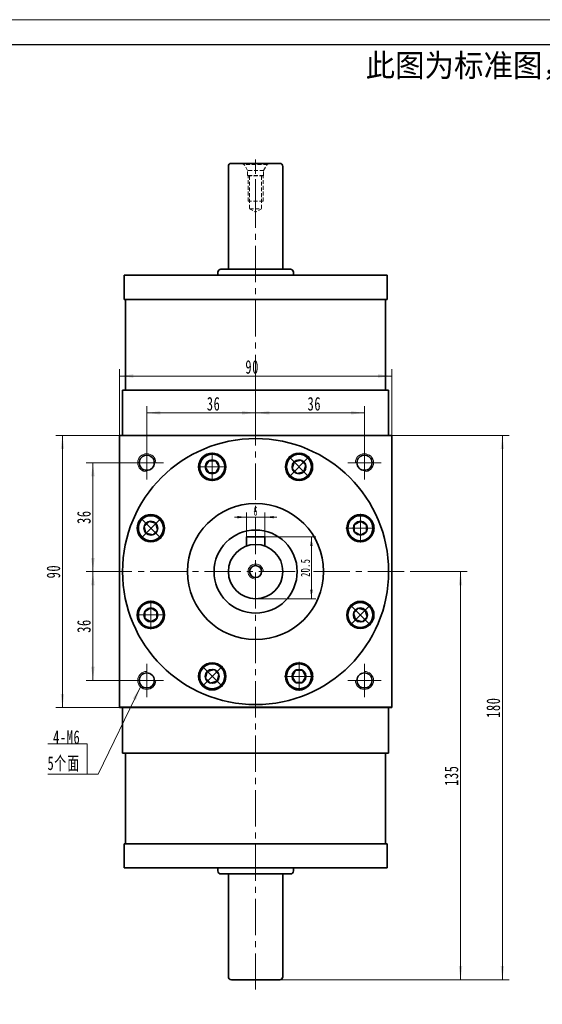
# Model space of a CAD drawing. Header units: millimetres. Extents: x -31 to 674, y 19 to 514.
# Tile 5 of 6: x 328 to 501, y 189 to 514. Entities that reach past the tile are written whole.
import ezdxf

# ---------------------------------------------------------------- set-up
doc = ezdxf.new("R2010")
doc.units = ezdxf.units.MM
doc.set_wipeout_variables(frame=1)
doc.linetypes.add('HIDDEN', pattern=[1.905, 1.27, -0.635])
doc.linetypes.add('点画线', pattern=[18, 12, -2, 2, -2])
doc.layers.get('0').update_dxf_attribs({"lineweight": 35})
doc.layers.add('6文字层', color=3, linetype='Continuous')
for name, color, linetype, lineweight in [('中心线层', 1, '点画线', 18), ('图框_外框线', 7, 'Continuous', 18), ('尺寸线层', 3, 'Continuous', 18), ('粗实线', 7, 'Continuous', 50), ('粗实线层', 7, 'Continuous', 35)]:
    doc.layers.add(name, color=color, linetype=linetype, lineweight=lineweight)
doc.styles.add('标准', font='txt', dxfattribs={"width": 0.667})
doc.dimstyles.new('a4-1-1', dxfattribs={"dimtxt": 3, "dimasz": 3, "dimexe": 1.5, "dimexo": 0, "dimgap": 0.5, "dimtad": 1, "dimdec": 3, "dimdsep": 46, "dimtxsty": '标准', "dimblk": '_CAXARROW', "dimcen": 0, "dimdle": 4, "dimazin": 2, "dimtfac": 0.707107, "dimtdec": 3, "dimtix": 1, "dimtmove": 2, "dimatfit": 3, "dimfxl": 0, "dimfrac": 2, "dimtolj": 1, "dimtzin": 0, "dimarcsym": 0})

# ---------------------------------------------------------------- blocks, each defined once
blk = doc.blocks.new('*X9')
at = {"layer": '尺寸线层', "linetype": 'Continuous'}
for points in [[(370.33, 384.4), (374.83, 383.84), (374.83, 384.96)], [(406.33, 384.4), (401.83, 383.84), (401.83, 384.96)]]:
    blk.add_hatch(color=0, dxfattribs=at).paths.add_polyline_path(points, flags=0)
at = {"layer": '尺寸线层', "color": 0, "linetype": 'Continuous'}
for p, q in [((406.33, 391.9), (406.33, 382.15)), ((370.33, 373.4), (370.33, 386.65)), ((406.33, 384.4), (370.33, 384.4))]:
    blk.add_line(p, q, dxfattribs=at)
at = {"layer": '尺寸线层', "color": 0, "insert": (392.44, 387.37), "char_height": 4.5, "width": 9, "attachment_point": 5, "line_spacing_factor": 1.15057, "style": '标准'}
blk.add_mtext('\\T1.1;36', dxfattribs=at)
blk = doc.blocks.new('_CAXARROW')
blk.add_hatch(color=0).paths.add_polyline_path([(0, 0), (-1, 0.125), (-1, -0.125)], flags=0)
blk = doc.blocks.new('*X10')
at = {"layer": '尺寸线层', "linetype": 'Continuous'}
for points in [[(406.33, 384.4), (410.83, 384.96), (410.83, 383.84)], [(442.33, 384.4), (437.83, 384.96), (437.83, 383.84)]]:
    blk.add_hatch(color=0, dxfattribs=at).paths.add_polyline_path(points, flags=0)
at = {"layer": '尺寸线层', "color": 0, "linetype": 'Continuous'}
for p, q in [((406.33, 391.9), (406.33, 382.15)), ((406.33, 384.4), (442.33, 384.4)), ((442.33, 373.4), (442.33, 386.65))]:
    blk.add_line(p, q, dxfattribs=at)
at = {"layer": '尺寸线层', "color": 0, "insert": (425.75, 387.37), "char_height": 4.5, "width": 9, "attachment_point": 5, "line_spacing_factor": 1.15057, "style": '标准'}
blk.add_mtext('\\T1.1;36', dxfattribs=at)
blk = doc.blocks.new('*X11')
at = {"layer": '尺寸线层', "linetype": 'Continuous'}
for points in [[(352.52, 367.9), (353.09, 363.4), (351.96, 363.4)], [(352.52, 331.9), (353.09, 336.4), (351.96, 336.4)]]:
    blk.add_hatch(color=0, dxfattribs=at).paths.add_polyline_path(points, flags=0)
at = {"layer": '尺寸线层', "color": 0, "linetype": 'Continuous'}
for p, q in [((364.83, 367.9), (350.27, 367.9)), ((352.52, 367.9), (352.52, 331.9)), ((353.44, 331.9), (350.27, 331.9))]:
    blk.add_line(p, q, dxfattribs=at)
at = {"layer": '尺寸线层', "color": 0, "insert": (349.55, 349.9), "char_height": 4.5, "width": 9, "attachment_point": 5, "rotation": 90, "line_spacing_factor": 1.15057, "style": '标准'}
blk.add_mtext('\\T1.1;36', dxfattribs=at)
blk = doc.blocks.new('*X12')
at = {"layer": '尺寸线层', "linetype": 'Continuous'}
for points in [[(352.52, 331.9), (353.09, 327.4), (351.96, 327.4)], [(352.52, 295.9), (353.09, 300.4), (351.96, 300.4)]]:
    blk.add_hatch(color=0, dxfattribs=at).paths.add_polyline_path(points, flags=0)
at = {"layer": '尺寸线层', "color": 0, "linetype": 'Continuous'}
for p, q in [((353.44, 331.9), (350.27, 331.9)), ((352.52, 331.9), (352.52, 295.9)), ((364.83, 295.9), (350.27, 295.9))]:
    blk.add_line(p, q, dxfattribs=at)
at = {"layer": '尺寸线层', "color": 0, "insert": (349.55, 313.9), "char_height": 4.5, "width": 9, "attachment_point": 5, "rotation": 90, "line_spacing_factor": 1.15057, "style": '标准'}
blk.add_mtext('\\T1.1;36', dxfattribs=at)
blk = doc.blocks.new('*X13')
at = {"layer": '尺寸线层', "linetype": 'Continuous'}
for points in [[(487.94, 376.9), (488.5, 372.4), (487.38, 372.4)], [(487.94, 196.9), (488.5, 201.4), (487.38, 201.4)]]:
    blk.add_hatch(color=0, dxfattribs=at).paths.add_polyline_path(points, flags=0)
at = {"layer": '尺寸线层', "color": 0, "linetype": 'Continuous'}
for p, q in [((451.33, 376.9), (490.19, 376.9)), ((487.94, 376.9), (487.94, 196.9)), ((414.33, 196.9), (490.19, 196.9))]:
    blk.add_line(p, q, dxfattribs=at)
at = {"layer": '尺寸线层', "color": 0, "insert": (484.95, 286.9), "char_height": 4.5, "width": 11.9606, "attachment_point": 5, "rotation": 90, "line_spacing_factor": 1.15057, "style": '标准'}
blk.add_mtext('\\T1.1;180', dxfattribs=at)
blk = doc.blocks.new('*X14')
at = {"layer": '尺寸线层', "linetype": 'Continuous'}
for points in [[(474.1, 331.9), (474.66, 327.4), (473.53, 327.4)], [(474.1, 196.9), (474.66, 201.4), (473.53, 201.4)]]:
    blk.add_hatch(color=0, dxfattribs=at).paths.add_polyline_path(points, flags=0)
at = {"layer": '尺寸线层', "color": 0, "linetype": 'Continuous'}
for p, q in [((457.98, 331.9), (476.35, 331.9)), ((474.1, 331.9), (474.1, 196.9)), ((414.33, 196.9), (476.35, 196.9))]:
    blk.add_line(p, q, dxfattribs=at)
at = {"layer": '尺寸线层', "color": 0, "insert": (471.11, 264.4), "char_height": 4.5, "width": 11.6685, "attachment_point": 5, "rotation": 90, "line_spacing_factor": 1.15057, "style": '标准'}
blk.add_mtext('\\T1.1;135', dxfattribs=at)
blk = doc.blocks.new('*X15')
at = {"layer": '尺寸线层', "linetype": 'Continuous'}
for points in [[(424.79, 343.4), (425.16, 340.4), (424.41, 340.4)], [(424.79, 322.9), (425.16, 325.9), (424.41, 325.9)]]:
    blk.add_hatch(color=0, dxfattribs=at).paths.add_polyline_path(points, flags=0)
at = {"layer": '尺寸线层', "color": 0, "linetype": 'Continuous'}
for p, q in [((409.33, 343.4), (426.29, 343.4)), ((424.79, 343.4), (424.79, 322.9)), ((406.33, 322.9), (426.29, 322.9))]:
    blk.add_line(p, q, dxfattribs=at)
at = {"layer": '尺寸线层', "color": 0, "insert": (422.8, 333.15), "char_height": 3, "width": 10.9547, "attachment_point": 5, "rotation": 90, "line_spacing_factor": 1.15057, "style": '标准'}
blk.add_mtext('\\T1.1;20.5', dxfattribs=at)
blk = doc.blocks.new('*X16')
at = {"layer": '尺寸线层', "linetype": 'Continuous'}
blk.add_hatch(color=0, dxfattribs=at).paths.add_polyline_path([(17.62, 28.86), (16.17, 24.56), (15.15, 25.05)], flags=0)
at = {"layer": '尺寸线层', "color": 0, "linetype": 'Continuous'}
blk.add_line((17.62, 28.86), (3.67, 0), dxfattribs=at)
at = {"layer": '尺寸线层', "color": 0}
for p, q in [((0, 10.09), (-12.97, 10.09)), ((0, 0), (0, 10.09)), ((0, 0), (-12.97, 0)), ((3.67, 0), (0, 0))]:
    blk.add_line(p, q, dxfattribs=at)
at = {"layer": '尺寸线层', "color": 0, "insert": (-2.25, 0.9), "char_height": 4.5, "width": 19.9754, "attachment_point": 9, "line_spacing_factor": 1.15057, "style": '标准'}
blk.add_mtext('\\T1.1;4-M6\\P5个面', dxfattribs=at)
blk = doc.blocks.new('*X30')
at = {"layer": '尺寸线层', "linetype": 'Continuous'}
for points in [[(403.33, 349.9), (400.33, 349.52), (400.33, 350.27)], [(409.33, 349.9), (412.33, 349.52), (412.33, 350.27)]]:
    blk.add_hatch(color=0, dxfattribs=at).paths.add_polyline_path(points, flags=0)
at = {"layer": '尺寸线层', "color": 0, "linetype": 'Continuous'}
for p, q in [((413.33, 349.9), (399.33, 349.9)), ((403.33, 343.4), (403.33, 351.4)), ((409.33, 343.4), (409.33, 351.4))]:
    blk.add_line(p, q, dxfattribs=at)
at = {"layer": '尺寸线层', "color": 0, "insert": (406.33, 351.88), "char_height": 3, "width": 6, "attachment_point": 5, "line_spacing_factor": 1.15057, "style": '标准'}
blk.add_mtext('\\T1.1;6', dxfattribs=at)
blk = doc.blocks.new('*X50')
at = {"layer": '中心线层', "linetype": '点画线', "lineweight": 18}
for p, q in [((0, -4.76), (0, 4.76)), ((-4.76, 0), (4.76, 0))]:
    blk.add_line(p, q, dxfattribs=at)
at = {"layer": '粗实线层'}
for p, q in [((-2.31, 0), (-1.15, 2)), ((-2.31, 0), (-1.15, -2)), ((-1.15, 2), (1.15, 2)), ((2.31, 0), (1.15, 2)), ((2.31, 0), (1.15, 2)), ((2.31, 0), (1.15, -2)), ((-1.15, -2), (1.15, -2))]:
    blk.add_line(p, q, dxfattribs=at)
blk.add_circle((0, 0), 2.31, dxfattribs=at)
for start, end in [(0, 180), (180, 360)]:
    blk.add_arc((0, 0), 4.14, start, end, dxfattribs=at)
blk = doc.blocks.new('*X51')
at = {"layer": '尺寸线层', "linetype": 'Continuous'}
for points in [[(342.45, 376.9), (343.01, 372.4), (341.88, 372.4)], [(342.45, 286.9), (343.01, 291.4), (341.88, 291.4)]]:
    blk.add_hatch(color=0, dxfattribs=at).paths.add_polyline_path(points, flags=0)
at = {"layer": '尺寸线层', "color": 0, "linetype": 'Continuous'}
for p, q in [((361.33, 376.9), (340.2, 376.9)), ((342.45, 376.9), (342.45, 286.9)), ((361.33, 286.9), (340.2, 286.9))]:
    blk.add_line(p, q, dxfattribs=at)
at = {"layer": '尺寸线层', "color": 0, "insert": (339.47, 331.9), "char_height": 4.5, "width": 9, "attachment_point": 5, "rotation": 90, "line_spacing_factor": 1.15057, "style": '标准'}
blk.add_mtext('\\T1.1;90', dxfattribs=at)
blk = doc.blocks.new('*X52')
at = {"layer": '尺寸线层', "linetype": 'Continuous'}
for points in [[(361.33, 396.58), (365.83, 397.15), (365.83, 396.02)], [(451.33, 396.58), (446.83, 397.15), (446.83, 396.02)]]:
    blk.add_hatch(color=0, dxfattribs=at).paths.add_polyline_path(points, flags=0)
at = {"layer": '尺寸线层', "color": 0, "linetype": 'Continuous'}
for p, q in [((361.33, 376.9), (361.33, 398.83)), ((451.33, 376.9), (451.33, 398.83)), ((361.33, 396.58), (451.33, 396.58))]:
    blk.add_line(p, q, dxfattribs=at)
at = {"layer": '尺寸线层', "color": 0, "insert": (405.19, 399.56), "char_height": 4.5, "width": 9, "attachment_point": 5, "line_spacing_factor": 1.15057, "style": '标准'}
blk.add_mtext('\\T1.1;90', dxfattribs=at)
blk = doc.blocks.new('23343f_7')
at = {"layer": '中心线层', "linetype": '点画线', "lineweight": 18}
blk.add_line((17.47, 0), (-1.33, 0), dxfattribs=at)
at = {"layer": '粗实线层', "color": 6, "linetype": 'HIDDEN', "lineweight": 18}
for p, q in [((0, -4.4), (0, 4.4)), ((0, 4.4), (0.32, 3.85)), ((2.4, 2.65), (0.32, 3.85)), ((0.32, -3.85), (0.32, 3.85)), ((4, 2.65), (2.4, 2.65)), ((2.4, -2.65), (2.4, 2.65)), ((4.15, 2.5), (4, 2.65)), ((4, -2.65), (4, 2.65)), ((12.5, 2.5), (4.15, 2.5)), ((4.15, -2.5), (4.15, 2.5)), ((4.15, 2), (15, 2)), ((12.5, -2.5), (12.5, 2.5)), ((15, 2), (16.15, 0)), ((15, 2), (15, -2)), ((2.4, -2.65), (0.32, -3.85)), ((4, -2.65), (2.4, -2.65)), ((4.15, -2.5), (4, -2.65)), ((4.15, -2), (15, -2)), ((12.5, -2.5), (4.15, -2.5)), ((15, -2), (16.15, 0)), ((0, -4.4), (0.32, -3.85))]:
    blk.add_line(p, q, dxfattribs=at)
blk = doc.blocks.new('提示字样')
at = {"layer": '6文字层', "insert": (1.21, 11.52), "char_height": 10, "width": 317.6795, "attachment_point": 1}
blk.add_mtext('{\\C1;此图为标准图，如需改动尺寸请联系销售经理。}', dxfattribs=at)

msp = doc.modelspace()

# ---------------------------------------------------------------- linework, layer by layer
at = {"layer": '中心线层'}
for p, q in [((406.3269, 193.6383), (406.3269, 468.2227)), ((370.3269, 362.3977), (370.3269, 373.3977)), ((442.3269, 373.3977), (442.3269, 362.3977)), ((364.8269, 367.8977), (375.8269, 367.8977)), ((436.8269, 367.8977), (447.8269, 367.8977)), ((353.435, 331.8977), (457.979, 331.8977)), ((370.3269, 290.3977), (370.3269, 301.3977)), ((442.3269, 301.3977), (442.3269, 290.3977)), ((375.8269, 295.8977), (364.8269, 295.8977)), ((447.8269, 295.8977), (436.8269, 295.8977))]:
    msp.add_line(p, q, dxfattribs=at)
at = {"layer": '粗实线', "lineweight": 40}
msp.add_line((451.3269, 286.8977), (361.3269, 286.8977), dxfattribs=at)
at = {"layer": '粗实线层'}
for p, q in [((397.3269, 465.8977), (397.3269, 431.8977)), ((398.3269, 466.8977), (414.3269, 466.8977)), ((415.3269, 465.8977), (415.3269, 431.8977)), ((362.8269, 429.8977), (449.8269, 429.8977)), ((362.8269, 429.8977), (362.8269, 421.8977)), ((393.8269, 429.8977), (393.8269, 430.8977)), ((417.8269, 431.8977), (394.8269, 431.8977)), ((418.8269, 429.8977), (418.8269, 430.8977)), ((449.8269, 429.8977), (449.8269, 421.8977)), ((449.8269, 421.8977), (362.8269, 421.8977)), ((363.3269, 421.8977), (363.3269, 391.8977)), ((449.3269, 421.8977), (449.3269, 391.8977)), ((362.3269, 391.8977), (450.3269, 391.8977)), ((362.3269, 376.8977), (362.3269, 391.8977)), ((450.3269, 376.8977), (450.3269, 391.8977)), ((361.3269, 376.8977), (451.3269, 376.8977)), ((361.3269, 286.8977), (361.3269, 376.8977)), ((451.3269, 286.8977), (451.3269, 376.8977)), ((409.3269, 343.3977), (403.3269, 343.3977)), ((403.3269, 343.3977), (403.3269, 340.383)), ((409.3269, 343.3977), (409.3269, 340.383)), ((362.3269, 286.8977), (362.3269, 271.8977)), ((450.3269, 286.8977), (450.3269, 271.8977)), ((362.3269, 271.8977), (450.3269, 271.8977)), ((363.3269, 241.8977), (363.3269, 271.8977)), ((449.3269, 241.8977), (449.3269, 271.8977)), ((362.8269, 233.8977), (362.8269, 241.8977)), ((449.8269, 241.8977), (362.8269, 241.8977)), ((449.8269, 233.8977), (449.8269, 241.8977)), ((362.8269, 233.8977), (449.8269, 233.8977)), ((393.8269, 233.8977), (393.8269, 232.8977)), ((417.8269, 231.8977), (394.8269, 231.8977)), ((397.3269, 197.8977), (397.3269, 231.8977)), ((415.3269, 197.8977), (415.3269, 231.8977)), ((418.8269, 233.8977), (418.8269, 232.8977)), ((398.3269, 196.8977), (414.3269, 196.8977))]:
    msp.add_line(p, q, dxfattribs=at)
for centre, radius in [((406.3269, 331.8977), 44), ((370.3269, 367.8977), 2.5), ((391.9763, 366.5432), 4.5), ((420.6775, 366.5432), 4.5), ((442.3269, 367.8977), 2.5), ((406.3269, 331.8977), 22.5), ((371.6814, 346.2483), 4.5), ((440.9724, 346.2483), 4.5), ((406.3269, 331.8977), 13.75), ((406.3269, 331.8977), 9), ((406.3269, 331.8977), 2), ((371.6814, 317.5471), 4.5), ((440.9724, 317.5471), 4.5), ((391.9763, 297.2522), 4.5), ((420.6775, 297.2522), 4.5), ((370.3269, 295.8977), 2.5), ((442.3269, 295.8977), 2.5)]:
    msp.add_circle(centre, radius, dxfattribs=at)
for centre, start, end in [((398.3269, 465.8977), 90, 180), ((414.3269, 465.8977), 0, 90), ((394.8269, 430.8977), 90, 180), ((417.8269, 430.8977), 0, 90), ((394.8269, 232.8977), 180, 270), ((417.8269, 232.8977), 270, 360), ((398.3269, 197.8977), 180, 270), ((414.3269, 197.8977), 270, 360)]:
    msp.add_arc(centre, 1, start, end, dxfattribs=at)
at = {"layer": '粗实线层', "lineweight": 18}
for centre, radius, start, end in [((370.3269, 367.8977), 3, 0, 270), ((442.3269, 367.8977), 3, 270, 180), ((406.3269, 331.8977), 2.5, 0, 270), ((370.3269, 295.8977), 3, 90, 360), ((442.3269, 295.8977), 3, 180, 90)]:
    msp.add_arc(centre, radius, start, end, dxfattribs=at)

# ---------------------------------------------------------------- block references
at = {"layer": '尺寸线层'}
msp.add_blockref('*X16', (350.5884, 264.8793), dxfattribs=at)
at = {"layer": '粗实线层', "xscale": 0.7500000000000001, "yscale": 0.7500000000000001, "zscale": 0.7500000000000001}
msp.add_blockref('提示字样', (441.7865, 494.4154), dxfattribs=at)
at = {"layer": '粗实线层', "xscale": -0.9999999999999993, "rotation": 90}
msp.add_blockref('23343f_7', (406.3269, 466.8977), dxfattribs=at)

# ---------------------------------------------------------------- dimensions: what is measured, and where the dimension line sits
at = {"layer": '尺寸线层'}
for base, p1, p2, override, picture, middle in [((451.3269, 396.583), (361.3269, 376.8977), (451.3269, 376.8977), {"dimsah": 1, "dimtfac": 1, "dimtfill": 1, "dimtzin": 0}, '*X52', (405.1941, 399.5579)), ((370.3269, 384.3977), (406.3269, 391.8977), (370.3269, 373.3977), {"dimsah": 1, "dimtfill": 1, "dimtzin": 0}, '*X9', (392.4416, 387.3726)), ((442.3269, 384.3977), (406.3269, 391.8977), (442.3269, 373.3977), {"dimsah": 1, "dimtfill": 1, "dimtzin": 0}, '*X10', (425.7513, 387.3726))]:
    dim = msp.add_linear_dim(base=base, p1=p1, p2=p2, dimstyle='a4-1-1', override=override, dxfattribs=at)
    dim.commit()
    dim.dimension.update_dxf_attribs({"geometry": picture, "text_midpoint": middle, "dimtype": 160})
for base, p1, p2, picture, middle in [((342.4471, 286.8977), (361.3269, 376.8977), (361.3269, 286.8977), '*X51', (339.4723, 331.8977)), ((487.9377, 196.8977), (451.3269, 376.8977), (414.3269, 196.8977), '*X13', (484.9502, 286.8977)), ((352.5239, 331.8977), (364.8269, 367.8977), (353.435, 331.8977), '*X11', (349.549, 349.8977)), ((424.787, 322.8977), (409.3269, 343.3977), (406.3269, 322.8977), '*X15', (422.8038, 333.1477)), ((352.5239, 295.8977), (353.435, 331.8977), (364.8269, 295.8977), '*X12', (349.549, 313.8977)), ((474.0972, 196.8977), (457.979, 331.8977), (414.3269, 196.8977), '*X14', (471.1098, 264.3977))]:
    dim = msp.add_linear_dim(base=base, p1=p1, p2=p2, angle=270, dimstyle='a4-1-1', override={"dimsah": 1, "dimtfill": 1, "dimtzin": 0}, dxfattribs=at)
    dim.commit()
    dim.dimension.update_dxf_attribs({"geometry": picture, "text_midpoint": middle})
dim = msp.add_linear_dim(base=(403.3269, 349.8977), p1=(409.3269, 343.3977), p2=(403.3269, 343.3977), dimstyle='a4-1-1', override={"dimsah": 1, "dimtfill": 1, "dimtzin": 0}, dxfattribs=at)
dim.commit()
dim.dimension.update_dxf_attribs({"geometry": '*X30', "text_midpoint": (406.3269, 351.8809)})

# ---------------------------------------------------------------- next in the draw order: wipeouts: each hides what was drawn before it
for points in [[(396.1163, 366.5432), (396.1162, 366.5675), (396.116, 366.5917), (396.1156, 366.616), (396.1151, 366.6402), (396.1145, 366.6645), (396.1137, 366.6887), (396.1128, 366.713), (396.1117, 366.7372), (396.1105, 366.7615), (396.1092, 366.7857), (396.1077, 366.8099), (396.106, 366.8341), (396.1043, 366.8583), (396.1024, 366.8825), (396.1003, 366.9067), (396.0981, 366.9308), (396.0957, 366.955), (396.0933, 366.9791), (396.0906, 367.0032), (396.0879, 367.0273), (396.085, 367.0514), (396.0819, 367.0755), (396.0787, 367.0996), (396.0754, 367.1236), (396.0719, 367.1476), (396.0683, 367.1716), (396.0646, 367.1956), (396.0607, 367.2195), (396.0566, 367.2434), (396.0525, 367.2673), (396.0525, 367.2673), (396.0144, 367.456), (395.9676, 367.6427), (395.9122, 367.8271), (395.8482, 368.0086), (395.7759, 368.187), (395.6954, 368.3619), (395.6069, 368.5328), (395.5105, 368.6994), (395.4064, 368.8613), (395.2949, 369.0183), (395.1763, 369.1699), (395.0508, 369.3158), (394.9186, 369.4557), (394.78, 369.5893), (394.6354, 369.7163), (394.485, 369.8365), (394.3292, 369.9495), (394.1683, 370.0552), (394.0027, 370.1533), (393.8327, 370.2436), (393.6587, 370.3259), (393.4811, 370.4), (393.3002, 370.4658), (393.1164, 370.5231), (392.9302, 370.5718), (392.7419, 370.6118), (392.5519, 370.643), (392.3607, 370.6653), (392.1687, 370.6787), (391.9763, 370.6832), (391.9763, 370.6832), (391.7838, 370.6787), (391.5918, 370.6653), (391.4006, 370.643), (391.2107, 370.6118), (391.0224, 370.5718), (390.8362, 370.5231), (390.6524, 370.4658), (390.4715, 370.4), (390.2938, 370.3259), (390.1198, 370.2436), (389.9498, 370.1533), (389.7842, 370.0552), (389.6233, 369.9495), (389.4675, 369.8365), (389.3172, 369.7163), (389.1726, 369.5893), (389.034, 369.4557), (388.9018, 369.3158), (388.7762, 369.1699), (388.6576, 369.0183), (388.5461, 368.8613), (388.4421, 368.6994), (388.3457, 368.5328), (388.2571, 368.3619), (388.1766, 368.187), (388.1043, 368.0086), (388.0404, 367.8271), (387.985, 367.6427), (387.9382, 367.456), (387.9001, 367.2673), (387.9001, 367.2673), (387.8959, 367.2434), (387.8919, 367.2195), (387.888, 367.1956), (387.8842, 367.1716), (387.8806, 367.1476), (387.8772, 367.1236), (387.8738, 367.0996), (387.8706, 367.0755), (387.8676, 367.0514), (387.8647, 367.0273), (387.8619, 367.0032), (387.8593, 366.9791), (387.8568, 366.955), (387.8545, 366.9308), (387.8523, 366.9067), (387.8502, 366.8825), (387.8483, 366.8583), (387.8465, 366.8341), (387.8449, 366.8099), (387.8434, 366.7857), (387.842, 366.7615), (387.8408, 366.7372), (387.8398, 366.713), (387.8388, 366.6887), (387.8381, 366.6645), (387.8374, 366.6402), (387.8369, 366.616), (387.8366, 366.5917), (387.8363, 366.5675), (387.8363, 366.5432), (387.8363, 366.5432), (387.842, 366.3265), (387.859, 366.1104), (387.8872, 365.8956), (387.9267, 365.6824), (387.9773, 365.4717), (388.0389, 365.2639), (388.1113, 365.0595), (388.1942, 364.8593), (388.2875, 364.6637), (388.3909, 364.4732), (388.5042, 364.2884), (388.6269, 364.1098), (388.7589, 363.9378), (388.8997, 363.773), (389.0489, 363.6158), (389.2061, 363.4666), (389.3709, 363.3258), (389.5428, 363.1939), (389.7215, 363.0711), (389.9063, 362.9578), (390.0968, 362.8544), (390.2924, 362.7611), (390.4926, 362.6782), (390.6969, 362.6058), (390.9048, 362.5443), (391.1155, 362.4937), (391.3286, 362.4542), (391.5435, 362.4259), (391.7596, 362.4089), (391.9763, 362.4032), (391.9763, 362.4032), (392.1929, 362.4089), (392.409, 362.4259), (392.6239, 362.4542), (392.837, 362.4937), (393.0478, 362.5443), (393.2556, 362.6058), (393.4599, 362.6782), (393.6602, 362.7611), (393.8558, 362.8544), (394.0463, 362.9578), (394.2311, 363.0711), (394.4097, 363.1939), (394.5817, 363.3258), (394.7465, 363.4666), (394.9037, 363.6158), (395.0529, 363.773), (395.1937, 363.9378), (395.3256, 364.1098), (395.4484, 364.2884), (395.5616, 364.4732), (395.665, 364.6637), (395.7584, 364.8593), (395.8413, 365.0595), (395.9137, 365.2639), (395.9752, 365.4717), (396.0258, 365.6824), (396.0653, 365.8956), (396.0936, 366.1104), (396.1106, 366.3265)], [(423.605, 363.6158), (423.6221, 363.633), (423.6391, 363.6503), (423.656, 363.6677), (423.6728, 363.6852), (423.6895, 363.7028), (423.7061, 363.7205), (423.7226, 363.7383), (423.7389, 363.7562), (423.7552, 363.7742), (423.7714, 363.7923), (423.7875, 363.8104), (423.8034, 363.8287), (423.8193, 363.8471), (423.835, 363.8655), (423.8507, 363.8841), (423.8662, 363.9027), (423.8816, 363.9215), (423.8969, 363.9403), (423.9121, 363.9592), (423.9272, 363.9782), (423.9422, 363.9973), (423.9571, 364.0165), (423.9718, 364.0357), (423.9864, 364.0551), (424.001, 364.0745), (424.0154, 364.094), (424.0297, 364.1136), (424.0439, 364.1333), (424.0579, 364.1531), (424.0719, 364.1729), (424.0719, 364.1729), (424.1784, 364.3333), (424.2773, 364.4984), (424.3685, 364.6679), (424.4517, 364.8415), (424.5267, 365.0188), (424.5934, 365.1994), (424.6516, 365.3828), (424.7012, 365.5688), (424.7422, 365.7569), (424.7743, 365.9467), (424.7976, 366.1378), (424.812, 366.3297), (424.8175, 366.5221), (424.814, 366.7146), (424.8015, 366.9067), (424.7802, 367.098), (424.75, 367.2881), (424.7109, 367.4766), (424.6632, 367.663), (424.6068, 367.8471), (424.542, 368.0283), (424.4688, 368.2063), (424.3874, 368.3808), (424.2979, 368.5512), (424.2007, 368.7173), (424.0958, 368.8788), (423.9836, 369.0351), (423.8642, 369.1861), (423.7379, 369.3314), (423.605, 369.4706), (423.605, 369.4706), (423.4657, 369.6035), (423.3205, 369.7298), (423.1695, 369.8492), (423.0131, 369.9615), (422.8517, 370.0663), (422.6856, 370.1636), (422.5151, 370.253), (422.3407, 370.3344), (422.1627, 370.4076), (421.9814, 370.4725), (421.7974, 370.5289), (421.6109, 370.5766), (421.4224, 370.6156), (421.2323, 370.6458), (421.041, 370.6672), (420.8489, 370.6796), (420.6565, 370.6831), (420.4641, 370.6777), (420.2721, 370.6633), (420.081, 370.64), (419.8912, 370.6078), (419.7032, 370.5669), (419.5172, 370.5173), (419.3337, 370.459), (419.1531, 370.3923), (418.9759, 370.3173), (418.8023, 370.2341), (418.6328, 370.143), (418.4676, 370.044), (418.3073, 369.9375), (418.3073, 369.9375), (418.2874, 369.9236), (418.2677, 369.9095), (418.248, 369.8953), (418.2284, 369.881), (418.2089, 369.8666), (418.1894, 369.8521), (418.1701, 369.8375), (418.1508, 369.8227), (418.1316, 369.8078), (418.1125, 369.7929), (418.0935, 369.7778), (418.0746, 369.7626), (418.0558, 369.7473), (418.0371, 369.7319), (418.0184, 369.7163), (417.9999, 369.7007), (417.9814, 369.6849), (417.9631, 369.6691), (417.9448, 369.6531), (417.9266, 369.6371), (417.9085, 369.6209), (417.8905, 369.6046), (417.8726, 369.5882), (417.8548, 369.5717), (417.8371, 369.5551), (417.8195, 369.5384), (417.802, 369.5216), (417.7846, 369.5047), (417.7673, 369.4877), (417.7501, 369.4706), (417.7501, 369.4706), (417.6009, 369.3134), (417.4602, 369.1486), (417.3282, 368.9766), (417.2054, 368.798), (417.0922, 368.6132), (416.9888, 368.4227), (416.8955, 368.2271), (416.8125, 368.0268), (416.7402, 367.8225), (416.6786, 367.6147), (416.628, 367.4039), (416.5885, 367.1908), (416.5602, 366.9759), (416.5432, 366.7599), (416.5375, 366.5432), (416.5432, 366.3265), (416.5602, 366.1104), (416.5885, 365.8956), (416.628, 365.6824), (416.6786, 365.4717), (416.7402, 365.2639), (416.8125, 365.0595), (416.8955, 364.8593), (416.9888, 364.6637), (417.0922, 364.4732), (417.2054, 364.2884), (417.3282, 364.1098), (417.4602, 363.9378), (417.6009, 363.773), (417.7501, 363.6158), (417.7501, 363.6158), (417.9073, 363.4666), (418.0721, 363.3258), (418.2441, 363.1939), (418.4227, 363.0711), (418.6075, 362.9578), (418.798, 362.8544), (418.9936, 362.7611), (419.1939, 362.6782), (419.3982, 362.6058), (419.606, 362.5443), (419.8168, 362.4937), (420.0299, 362.4542), (420.2448, 362.4259), (420.4609, 362.4089), (420.6775, 362.4032), (420.8942, 362.4089), (421.1103, 362.4259), (421.3252, 362.4542), (421.5383, 362.4937), (421.749, 362.5443), (421.9569, 362.6058), (422.1612, 362.6782), (422.3614, 362.7611), (422.5571, 362.8544), (422.7475, 362.9578), (422.9323, 363.0711), (423.111, 363.1939), (423.2829, 363.3258), (423.4477, 363.4666)], [(374.6088, 349.1758), (374.5916, 349.1929), (374.5743, 349.2099), (374.5569, 349.2268), (374.5394, 349.2436), (374.5218, 349.2603), (374.5041, 349.2769), (374.4863, 349.2934), (374.4684, 349.3097), (374.4504, 349.326), (374.4324, 349.3422), (374.4142, 349.3583), (374.3959, 349.3742), (374.3775, 349.3901), (374.3591, 349.4058), (374.3405, 349.4215), (374.3219, 349.437), (374.3031, 349.4524), (374.2843, 349.4677), (374.2654, 349.4829), (374.2464, 349.498), (374.2273, 349.513), (374.2081, 349.5279), (374.1889, 349.5426), (374.1695, 349.5572), (374.1501, 349.5718), (374.1306, 349.5862), (374.111, 349.6005), (374.0913, 349.6147), (374.0715, 349.6287), (374.0517, 349.6427), (374.0517, 349.6427), (373.8913, 349.7492), (373.7262, 349.8481), (373.5567, 349.9393), (373.3831, 350.0225), (373.2058, 350.0975), (373.0252, 350.1642), (372.8418, 350.2224), (372.6558, 350.272), (372.4677, 350.313), (372.2779, 350.3451), (372.0869, 350.3684), (371.8949, 350.3828), (371.7025, 350.3883), (371.51, 350.3848), (371.3179, 350.3723), (371.1266, 350.351), (370.9365, 350.3208), (370.7481, 350.2817), (370.5616, 350.234), (370.3775, 350.1776), (370.1963, 350.1128), (370.0183, 350.0396), (369.8438, 349.9582), (369.6734, 349.8687), (369.5073, 349.7715), (369.3459, 349.6666), (369.1895, 349.5544), (369.0385, 349.435), (368.8932, 349.3087), (368.754, 349.1758), (368.754, 349.1758), (368.6211, 349.0365), (368.4948, 348.8913), (368.3754, 348.7403), (368.2631, 348.5839), (368.1583, 348.4225), (368.061, 348.2564), (367.9716, 348.0859), (367.8902, 347.9115), (367.817, 347.7335), (367.7521, 347.5522), (367.6958, 347.3682), (367.648, 347.1817), (367.609, 346.9932), (367.5788, 346.8031), (367.5574, 346.6118), (367.545, 346.4197), (367.5415, 346.2273), (367.5469, 346.0349), (367.5613, 345.8429), (367.5846, 345.6518), (367.6168, 345.462), (367.6577, 345.274), (367.7074, 345.088), (367.7656, 344.9045), (367.8323, 344.7239), (367.9073, 344.5467), (367.9905, 344.3731), (368.0816, 344.2036), (368.1806, 344.0384), (368.2871, 343.8781), (368.2871, 343.8781), (368.301, 343.8582), (368.3151, 343.8385), (368.3293, 343.8188), (368.3436, 343.7992), (368.358, 343.7797), (368.3725, 343.7602), (368.3871, 343.7409), (368.4019, 343.7216), (368.4168, 343.7024), (368.4317, 343.6833), (368.4468, 343.6643), (368.462, 343.6454), (368.4773, 343.6266), (368.4928, 343.6079), (368.5083, 343.5892), (368.5239, 343.5707), (368.5397, 343.5522), (368.5555, 343.5339), (368.5715, 343.5156), (368.5876, 343.4974), (368.6037, 343.4793), (368.62, 343.4613), (368.6364, 343.4434), (368.6529, 343.4256), (368.6695, 343.4079), (368.6862, 343.3903), (368.703, 343.3728), (368.7199, 343.3554), (368.7369, 343.3381), (368.754, 343.3209), (368.754, 343.3209), (368.9112, 343.1717), (369.076, 343.031), (369.248, 342.899), (369.4266, 342.7762), (369.6114, 342.663), (369.8019, 342.5596), (369.9975, 342.4663), (370.1978, 342.3833), (370.4021, 342.311), (370.6099, 342.2494), (370.8207, 342.1988), (371.0338, 342.1593), (371.2487, 342.131), (371.4648, 342.114), (371.6814, 342.1083), (371.8981, 342.114), (372.1142, 342.131), (372.3291, 342.1593), (372.5422, 342.1988), (372.7529, 342.2494), (372.9608, 342.311), (373.1651, 342.3833), (373.3653, 342.4663), (373.5609, 342.5596), (373.7514, 342.663), (373.9362, 342.7762), (374.1149, 342.899), (374.2868, 343.031), (374.4516, 343.1717), (374.6088, 343.3209), (374.6088, 343.3209), (374.758, 343.4781), (374.8988, 343.6429), (375.0308, 343.8149), (375.1535, 343.9935), (375.2668, 344.1783), (375.3702, 344.3688), (375.4635, 344.5644), (375.5464, 344.7647), (375.6188, 344.969), (375.6804, 345.1768), (375.731, 345.3876), (375.7705, 345.6007), (375.7987, 345.8156), (375.8158, 346.0317), (375.8214, 346.2483), (375.8158, 346.465), (375.7987, 346.6811), (375.7705, 346.896), (375.731, 347.1091), (375.6804, 347.3198), (375.6188, 347.5277), (375.5464, 347.732), (375.4635, 347.9322), (375.3702, 348.1279), (375.2668, 348.3183), (375.1535, 348.5031), (375.0308, 348.6818), (374.8988, 348.8537), (374.758, 349.0185)], [(440.9724, 342.1083), (440.9967, 342.1084), (441.0209, 342.1086), (441.0452, 342.109), (441.0694, 342.1095), (441.0937, 342.1101), (441.1179, 342.1109), (441.1422, 342.1118), (441.1664, 342.1129), (441.1907, 342.1141), (441.2149, 342.1154), (441.2391, 342.1169), (441.2633, 342.1186), (441.2875, 342.1203), (441.3117, 342.1223), (441.3359, 342.1243), (441.36, 342.1265), (441.3842, 342.1289), (441.4083, 342.1314), (441.4324, 342.134), (441.4565, 342.1367), (441.4806, 342.1397), (441.5047, 342.1427), (441.5288, 342.1459), (441.5528, 342.1492), (441.5768, 342.1527), (441.6008, 342.1563), (441.6248, 342.1601), (441.6487, 342.164), (441.6726, 342.168), (441.6965, 342.1722), (441.6965, 342.1722), (441.8852, 342.2102), (442.0719, 342.257), (442.2563, 342.3124), (442.4378, 342.3764), (442.6162, 342.4487), (442.7911, 342.5292), (442.962, 342.6178), (443.1286, 342.7142), (443.2905, 342.8182), (443.4475, 342.9297), (443.5991, 343.0483), (443.745, 343.1739), (443.8849, 343.3061), (444.0185, 343.4446), (444.1455, 343.5892), (444.2657, 343.7396), (444.3787, 343.8954), (444.4844, 344.0563), (444.5825, 344.2219), (444.6728, 344.3919), (444.7551, 344.5659), (444.8292, 344.7436), (444.895, 344.9245), (444.9523, 345.1082), (445.001, 345.2944), (445.041, 345.4827), (445.0722, 345.6727), (445.0945, 345.8639), (445.1079, 346.0559), (445.1124, 346.2483), (445.1124, 346.2483), (445.1079, 346.4408), (445.0945, 346.6328), (445.0722, 346.824), (445.041, 347.0139), (445.001, 347.2022), (444.9523, 347.3884), (444.895, 347.5722), (444.8292, 347.7531), (444.7551, 347.9308), (444.6728, 348.1048), (444.5825, 348.2748), (444.4844, 348.4404), (444.3787, 348.6013), (444.2657, 348.7571), (444.1455, 348.9074), (444.0185, 349.0521), (443.8849, 349.1906), (443.745, 349.3228), (443.5991, 349.4484), (443.4475, 349.567), (443.2905, 349.6785), (443.1286, 349.7825), (442.962, 349.8789), (442.7911, 349.9675), (442.6162, 350.048), (442.4378, 350.1203), (442.2563, 350.1842), (442.0719, 350.2396), (441.8852, 350.2864), (441.6965, 350.3245), (441.6965, 350.3245), (441.6726, 350.3287), (441.6487, 350.3327), (441.6248, 350.3366), (441.6008, 350.3404), (441.5768, 350.344), (441.5528, 350.3474), (441.5288, 350.3508), (441.5047, 350.354), (441.4806, 350.357), (441.4565, 350.3599), (441.4324, 350.3627), (441.4083, 350.3653), (441.3842, 350.3678), (441.36, 350.3701), (441.3359, 350.3723), (441.3117, 350.3744), (441.2875, 350.3763), (441.2633, 350.3781), (441.2391, 350.3797), (441.2149, 350.3812), (441.1907, 350.3826), (441.1664, 350.3838), (441.1422, 350.3849), (441.1179, 350.3858), (441.0937, 350.3866), (441.0694, 350.3872), (441.0452, 350.3877), (441.0209, 350.3881), (440.9967, 350.3883), (440.9724, 350.3883), (440.9724, 350.3883), (440.7557, 350.3827), (440.5396, 350.3657), (440.3248, 350.3374), (440.1116, 350.2979), (439.9009, 350.2473), (439.6931, 350.1857), (439.4887, 350.1134), (439.2885, 350.0304), (439.0929, 349.9371), (438.9024, 349.8337), (438.7176, 349.7204), (438.539, 349.5977), (438.367, 349.4657), (438.2022, 349.325), (438.045, 349.1758), (437.8958, 349.0185), (437.755, 348.8537), (437.6231, 348.6818), (437.5003, 348.5031), (437.387, 348.3183), (437.2836, 348.1279), (437.1903, 347.9322), (437.1074, 347.732), (437.035, 347.5277), (436.9735, 347.3198), (436.9229, 347.1091), (436.8834, 346.896), (436.8551, 346.6811), (436.8381, 346.465), (436.8324, 346.2483), (436.8324, 346.2483), (436.8381, 346.0317), (436.8551, 345.8156), (436.8834, 345.6007), (436.9229, 345.3876), (436.9735, 345.1768), (437.035, 344.969), (437.1074, 344.7647), (437.1903, 344.5644), (437.2836, 344.3688), (437.387, 344.1783), (437.5003, 343.9935), (437.6231, 343.8149), (437.755, 343.6429), (437.8958, 343.4781), (438.045, 343.3209), (438.2022, 343.1717), (438.367, 343.031), (438.539, 342.899), (438.7176, 342.7762), (438.9024, 342.663), (439.0929, 342.5596), (439.2885, 342.4663), (439.4887, 342.3833), (439.6931, 342.311), (439.9009, 342.2494), (440.1116, 342.1988), (440.3248, 342.1593), (440.5396, 342.131), (440.7557, 342.114)], [(371.6814, 321.6871), (371.6572, 321.687), (371.6329, 321.6868), (371.6086, 321.6864), (371.5844, 321.6859), (371.5601, 321.6853), (371.5359, 321.6845), (371.5116, 321.6836), (371.4874, 321.6825), (371.4632, 321.6813), (371.4389, 321.68), (371.4147, 321.6785), (371.3905, 321.6768), (371.3663, 321.6751), (371.3421, 321.6732), (371.3179, 321.6711), (371.2938, 321.6689), (371.2696, 321.6665), (371.2455, 321.6641), (371.2214, 321.6614), (371.1973, 321.6587), (371.1732, 321.6558), (371.1491, 321.6527), (371.1251, 321.6495), (371.101, 321.6462), (371.077, 321.6427), (371.053, 321.6391), (371.029, 321.6354), (371.0051, 321.6315), (370.9812, 321.6274), (370.9573, 321.6233), (370.9573, 321.6233), (370.7686, 321.5852), (370.5819, 321.5384), (370.3975, 321.483), (370.216, 321.419), (370.0376, 321.3467), (369.8627, 321.2662), (369.6918, 321.1777), (369.5252, 321.0813), (369.3633, 320.9772), (369.2063, 320.8657), (369.0548, 320.7471), (368.9088, 320.6216), (368.7689, 320.4894), (368.6353, 320.3508), (368.5083, 320.2062), (368.3881, 320.0558), (368.2751, 319.9), (368.1694, 319.7391), (368.0713, 319.5735), (367.981, 319.4035), (367.8987, 319.2295), (367.8246, 319.0519), (367.7588, 318.871), (367.7015, 318.6872), (367.6528, 318.501), (367.6128, 318.3127), (367.5816, 318.1227), (367.5593, 317.9315), (367.5459, 317.7395), (367.5414, 317.5471), (367.5414, 317.5471), (367.5459, 317.3546), (367.5593, 317.1626), (367.5816, 316.9714), (367.6128, 316.7815), (367.6528, 316.5932), (367.7015, 316.407), (367.7588, 316.2232), (367.8246, 316.0423), (367.8987, 315.8646), (367.981, 315.6906), (368.0713, 315.5206), (368.1694, 315.355), (368.2751, 315.1941), (368.3881, 315.0383), (368.5083, 314.888), (368.6353, 314.7434), (368.7689, 314.6048), (368.9088, 314.4726), (369.0548, 314.347), (369.2063, 314.2284), (369.3633, 314.1169), (369.5252, 314.0129), (369.6918, 313.9165), (369.8627, 313.8279), (370.0376, 313.7474), (370.216, 313.6751), (370.3975, 313.6112), (370.5819, 313.5558), (370.7686, 313.509), (370.9573, 313.4709), (370.9573, 313.4709), (370.9812, 313.4667), (371.0051, 313.4627), (371.029, 313.4588), (371.053, 313.455), (371.077, 313.4514), (371.101, 313.448), (371.1251, 313.4446), (371.1491, 313.4414), (371.1732, 313.4384), (371.1973, 313.4355), (371.2214, 313.4327), (371.2455, 313.4301), (371.2696, 313.4276), (371.2938, 313.4253), (371.3179, 313.4231), (371.3421, 313.421), (371.3663, 313.4191), (371.3905, 313.4173), (371.4147, 313.4157), (371.4389, 313.4142), (371.4632, 313.4128), (371.4874, 313.4116), (371.5116, 313.4106), (371.5359, 313.4096), (371.5601, 313.4089), (371.5844, 313.4082), (371.6086, 313.4077), (371.6329, 313.4074), (371.6572, 313.4071), (371.6814, 313.4071), (371.6814, 313.4071), (371.8981, 313.4128), (372.1142, 313.4298), (372.3291, 313.458), (372.5422, 313.4975), (372.7529, 313.5481), (372.9608, 313.6097), (373.1651, 313.6821), (373.3653, 313.765), (373.5609, 313.8583), (373.7514, 313.9617), (373.9362, 314.075), (374.1149, 314.1977), (374.2868, 314.3297), (374.4516, 314.4705), (374.6088, 314.6197), (374.758, 314.7769), (374.8988, 314.9417), (375.0308, 315.1136), (375.1535, 315.2923), (375.2668, 315.4771), (375.3702, 315.6676), (375.4635, 315.8632), (375.5464, 316.0634), (375.6188, 316.2677), (375.6804, 316.4756), (375.731, 316.6863), (375.7705, 316.8994), (375.7987, 317.1143), (375.8158, 317.3304), (375.8214, 317.5471), (375.8214, 317.5471), (375.8158, 317.7637), (375.7987, 317.9798), (375.7705, 318.1947), (375.731, 318.4078), (375.6804, 318.6186), (375.6188, 318.8264), (375.5464, 319.0307), (375.4635, 319.231), (375.3702, 319.4266), (375.2668, 319.6171), (375.1535, 319.8019), (375.0308, 319.9805), (374.8988, 320.1525), (374.758, 320.3173), (374.6088, 320.4745), (374.4516, 320.6237), (374.2868, 320.7645), (374.1149, 320.8964), (373.9362, 321.0192), (373.7514, 321.1324), (373.5609, 321.2358), (373.3653, 321.3292), (373.1651, 321.4121), (372.9608, 321.4845), (372.7529, 321.546), (372.5422, 321.5966), (372.3291, 321.6361), (372.1142, 321.6644), (371.8981, 321.6814)], [(438.045, 314.6197), (438.0622, 314.6025), (438.0795, 314.5855), (438.0969, 314.5686), (438.1144, 314.5518), (438.132, 314.5351), (438.1497, 314.5185), (438.1675, 314.5021), (438.1854, 314.4857), (438.2034, 314.4694), (438.2215, 314.4532), (438.2396, 314.4371), (438.2579, 314.4212), (438.2763, 314.4053), (438.2947, 314.3896), (438.3133, 314.3739), (438.3319, 314.3584), (438.3507, 314.343), (438.3695, 314.3277), (438.3884, 314.3125), (438.4074, 314.2974), (438.4265, 314.2824), (438.4457, 314.2676), (438.4649, 314.2528), (438.4843, 314.2382), (438.5037, 314.2236), (438.5232, 314.2092), (438.5428, 314.1949), (438.5625, 314.1808), (438.5823, 314.1667), (438.6021, 314.1527), (438.6021, 314.1527), (438.7625, 314.0462), (438.9276, 313.9473), (439.0971, 313.8561), (439.2707, 313.773), (439.448, 313.6979), (439.6286, 313.6312), (439.812, 313.573), (439.998, 313.5234), (440.1861, 313.4824), (440.3759, 313.4503), (440.567, 313.427), (440.7589, 313.4126), (440.9513, 313.4071), (441.1438, 313.4106), (441.3359, 313.4231), (441.5272, 313.4444), (441.7173, 313.4746), (441.9058, 313.5137), (442.0922, 313.5614), (442.2763, 313.6178), (442.4575, 313.6826), (442.6355, 313.7558), (442.81, 313.8372), (442.9804, 313.9267), (443.1465, 314.0239), (443.308, 314.1288), (443.4643, 314.241), (443.6153, 314.3605), (443.7606, 314.4867), (443.8998, 314.6197), (443.8998, 314.6197), (444.0327, 314.7589), (444.159, 314.9042), (444.2784, 315.0551), (444.3907, 315.2115), (444.4955, 315.3729), (444.5928, 315.539), (444.6822, 315.7095), (444.7636, 315.8839), (444.8368, 316.0619), (444.9017, 316.2432), (444.9581, 316.4272), (445.0058, 316.6137), (445.0448, 316.8022), (445.075, 316.9923), (445.0964, 317.1836), (445.1088, 317.3757), (445.1123, 317.5681), (445.1069, 317.7606), (445.0925, 317.9525), (445.0692, 318.1436), (445.037, 318.3334), (444.9961, 318.5215), (444.9465, 318.7074), (444.8882, 318.8909), (444.8215, 319.0715), (444.7465, 319.2487), (444.6633, 319.4223), (444.5722, 319.5919), (444.4732, 319.757), (444.3667, 319.9173), (444.3667, 319.9173), (444.3528, 319.9372), (444.3387, 319.9569), (444.3245, 319.9766), (444.3102, 319.9962), (444.2958, 320.0158), (444.2813, 320.0352), (444.2667, 320.0545), (444.2519, 320.0738), (444.237, 320.093), (444.2221, 320.1121), (444.207, 320.1311), (444.1918, 320.15), (444.1765, 320.1688), (444.1611, 320.1875), (444.1455, 320.2062), (444.1299, 320.2247), (444.1141, 320.2432), (444.0983, 320.2616), (444.0823, 320.2798), (444.0663, 320.298), (444.0501, 320.3161), (444.0338, 320.3341), (444.0174, 320.352), (444.0009, 320.3698), (443.9843, 320.3875), (443.9676, 320.4051), (443.9508, 320.4226), (443.9339, 320.44), (443.9169, 320.4573), (443.8998, 320.4745), (443.8998, 320.4745), (443.7426, 320.6237), (443.5778, 320.7645), (443.4058, 320.8964), (443.2272, 321.0192), (443.0424, 321.1324), (442.8519, 321.2358), (442.6563, 321.3292), (442.456, 321.4121), (442.2517, 321.4845), (442.0439, 321.546), (441.8331, 321.5966), (441.62, 321.6361), (441.4051, 321.6644), (441.1891, 321.6814), (440.9724, 321.6871), (440.7557, 321.6814), (440.5396, 321.6644), (440.3248, 321.6361), (440.1116, 321.5966), (439.9009, 321.546), (439.6931, 321.4845), (439.4887, 321.4121), (439.2885, 321.3292), (439.0929, 321.2358), (438.9024, 321.1324), (438.7176, 321.0192), (438.539, 320.8964), (438.367, 320.7645), (438.2022, 320.6237), (438.045, 320.4745), (438.045, 320.4745), (437.8958, 320.3173), (437.755, 320.1525), (437.6231, 319.9805), (437.5003, 319.8019), (437.387, 319.6171), (437.2836, 319.4266), (437.1903, 319.231), (437.1074, 319.0307), (437.035, 318.8264), (436.9735, 318.6186), (436.9229, 318.4078), (436.8834, 318.1947), (436.8551, 317.9798), (436.8381, 317.7637), (436.8324, 317.5471), (436.8381, 317.3304), (436.8551, 317.1143), (436.8834, 316.8994), (436.9229, 316.6863), (436.9735, 316.4756), (437.035, 316.2677), (437.1074, 316.0634), (437.1903, 315.8632), (437.2836, 315.6676), (437.387, 315.4771), (437.5003, 315.2923), (437.6231, 315.1136), (437.755, 314.9417), (437.8958, 314.7769)], [(389.0489, 300.1796), (389.0317, 300.1624), (389.0147, 300.1451), (388.9978, 300.1277), (388.981, 300.1102), (388.9643, 300.0926), (388.9477, 300.0749), (388.9313, 300.0571), (388.9149, 300.0392), (388.8986, 300.0212), (388.8824, 300.0032), (388.8663, 299.985), (388.8504, 299.9667), (388.8345, 299.9483), (388.8188, 299.9299), (388.8031, 299.9113), (388.7876, 299.8927), (388.7722, 299.8739), (388.7569, 299.8551), (388.7417, 299.8362), (388.7266, 299.8172), (388.7116, 299.7981), (388.6968, 299.7789), (388.682, 299.7597), (388.6674, 299.7403), (388.6528, 299.7209), (388.6384, 299.7014), (388.6241, 299.6818), (388.61, 299.6621), (388.5959, 299.6423), (388.5819, 299.6225), (388.5819, 299.6225), (388.4754, 299.4621), (388.3765, 299.297), (388.2853, 299.1275), (388.2022, 298.9539), (388.1271, 298.7766), (388.0604, 298.596), (388.0022, 298.4126), (387.9526, 298.2266), (387.9116, 298.0385), (387.8795, 297.8487), (387.8562, 297.6577), (387.8418, 297.4657), (387.8363, 297.2733), (387.8398, 297.0808), (387.8523, 296.8887), (387.8736, 296.6974), (387.9038, 296.5073), (387.9429, 296.3189), (387.9906, 296.1324), (388.047, 295.9483), (388.1118, 295.7671), (388.185, 295.5891), (388.2664, 295.4146), (388.3559, 295.2442), (388.4531, 295.0781), (388.558, 294.9167), (388.6702, 294.7603), (388.7897, 294.6093), (388.9159, 294.464), (389.0489, 294.3248), (389.0489, 294.3248), (389.1881, 294.1919), (389.3334, 294.0656), (389.4843, 293.9462), (389.6407, 293.8339), (389.8021, 293.7291), (389.9682, 293.6318), (390.1387, 293.5424), (390.3131, 293.461), (390.4911, 293.3878), (390.6724, 293.3229), (390.8564, 293.2666), (391.0429, 293.2188), (391.2314, 293.1798), (391.4215, 293.1496), (391.6128, 293.1282), (391.8049, 293.1158), (391.9973, 293.1123), (392.1898, 293.1177), (392.3817, 293.1321), (392.5728, 293.1554), (392.7626, 293.1876), (392.9507, 293.2285), (393.1366, 293.2782), (393.3201, 293.3364), (393.5007, 293.4031), (393.6779, 293.4781), (393.8515, 293.5613), (394.0211, 293.6524), (394.1862, 293.7514), (394.3465, 293.8579), (394.3465, 293.8579), (394.3664, 293.8718), (394.3861, 293.8859), (394.4058, 293.9001), (394.4254, 293.9144), (394.445, 293.9288), (394.4644, 293.9433), (394.4837, 293.9579), (394.503, 293.9727), (394.5222, 293.9876), (394.5413, 294.0025), (394.5603, 294.0176), (394.5792, 294.0328), (394.598, 294.0481), (394.6167, 294.0636), (394.6354, 294.0791), (394.6539, 294.0947), (394.6724, 294.1105), (394.6908, 294.1263), (394.709, 294.1423), (394.7272, 294.1584), (394.7453, 294.1745), (394.7633, 294.1908), (394.7812, 294.2072), (394.799, 294.2237), (394.8167, 294.2403), (394.8343, 294.257), (394.8518, 294.2738), (394.8692, 294.2907), (394.8865, 294.3077), (394.9037, 294.3248), (394.9037, 294.3248), (395.0529, 294.482), (395.1937, 294.6468), (395.3256, 294.8188), (395.4484, 294.9974), (395.5616, 295.1822), (395.665, 295.3727), (395.7584, 295.5683), (395.8413, 295.7686), (395.9137, 295.9729), (395.9752, 296.1807), (396.0258, 296.3915), (396.0653, 296.6046), (396.0936, 296.8195), (396.1106, 297.0356), (396.1163, 297.2522), (396.1106, 297.4689), (396.0936, 297.685), (396.0653, 297.8999), (396.0258, 298.113), (395.9752, 298.3237), (395.9137, 298.5316), (395.8413, 298.7359), (395.7584, 298.9361), (395.665, 299.1317), (395.5616, 299.3222), (395.4484, 299.507), (395.3256, 299.6857), (395.1937, 299.8576), (395.0529, 300.0224), (394.9037, 300.1796), (394.9037, 300.1796), (394.7465, 300.3288), (394.5817, 300.4696), (394.4097, 300.6016), (394.2311, 300.7243), (394.0463, 300.8376), (393.8558, 300.941), (393.6602, 301.0343), (393.4599, 301.1172), (393.2556, 301.1896), (393.0478, 301.2512), (392.837, 301.3018), (392.6239, 301.3413), (392.409, 301.3695), (392.1929, 301.3866), (391.9763, 301.3922), (391.7596, 301.3866), (391.5435, 301.3695), (391.3286, 301.3413), (391.1155, 301.3018), (390.9048, 301.2512), (390.6969, 301.1896), (390.4926, 301.1172), (390.2924, 301.0343), (390.0968, 300.941), (389.9063, 300.8376), (389.7215, 300.7243), (389.5428, 300.6016), (389.3709, 300.4696), (389.2061, 300.3288)], [(416.5375, 297.2522), (416.5376, 297.228), (416.5378, 297.2037), (416.5382, 297.1794), (416.5387, 297.1552), (416.5393, 297.1309), (416.5401, 297.1067), (416.541, 297.0824), (416.5421, 297.0582), (416.5433, 297.034), (416.5446, 297.0097), (416.5461, 296.9855), (416.5478, 296.9613), (416.5495, 296.9371), (416.5515, 296.9129), (416.5535, 296.8887), (416.5557, 296.8646), (416.5581, 296.8404), (416.5606, 296.8163), (416.5632, 296.7922), (416.5659, 296.7681), (416.5689, 296.744), (416.5719, 296.7199), (416.5751, 296.6959), (416.5784, 296.6718), (416.5819, 296.6478), (416.5855, 296.6238), (416.5893, 296.5998), (416.5932, 296.5759), (416.5972, 296.552), (416.6014, 296.5281), (416.6014, 296.5281), (416.6394, 296.3394), (416.6862, 296.1527), (416.7416, 295.9683), (416.8056, 295.7868), (416.8779, 295.6084), (416.9584, 295.4335), (417.047, 295.2626), (417.1434, 295.096), (417.2474, 294.9341), (417.3589, 294.7771), (417.4775, 294.6256), (417.6031, 294.4796), (417.7353, 294.3397), (417.8738, 294.2061), (418.0184, 294.0791), (418.1688, 293.9589), (418.3246, 293.8459), (418.4855, 293.7402), (418.6511, 293.6421), (418.8211, 293.5518), (418.9951, 293.4695), (419.1728, 293.3954), (419.3537, 293.3296), (419.5374, 293.2723), (419.7236, 293.2236), (419.9119, 293.1836), (420.1019, 293.1524), (420.2931, 293.1301), (420.4851, 293.1167), (420.6775, 293.1122), (420.6775, 293.1122), (420.87, 293.1167), (421.062, 293.1301), (421.2532, 293.1524), (421.4431, 293.1836), (421.6314, 293.2236), (421.8176, 293.2723), (422.0014, 293.3296), (422.1823, 293.3954), (422.36, 293.4695), (422.534, 293.5518), (422.704, 293.6421), (422.8696, 293.7402), (423.0305, 293.8459), (423.1863, 293.9589), (423.3366, 294.0791), (423.4813, 294.2061), (423.6198, 294.3397), (423.752, 294.4796), (423.8776, 294.6256), (423.9962, 294.7771), (424.1077, 294.9341), (424.2117, 295.096), (424.3081, 295.2626), (424.3967, 295.4335), (424.4772, 295.6084), (424.5495, 295.7868), (424.6134, 295.9683), (424.6688, 296.1527), (424.7156, 296.3394), (424.7537, 296.5281), (424.7537, 296.5281), (424.7579, 296.552), (424.7619, 296.5759), (424.7658, 296.5998), (424.7696, 296.6238), (424.7732, 296.6478), (424.7766, 296.6718), (424.78, 296.6959), (424.7832, 296.7199), (424.7862, 296.744), (424.7891, 296.7681), (424.7919, 296.7922), (424.7945, 296.8163), (424.797, 296.8404), (424.7993, 296.8646), (424.8015, 296.8887), (424.8036, 296.9129), (424.8055, 296.9371), (424.8073, 296.9613), (424.8089, 296.9855), (424.8104, 297.0097), (424.8118, 297.034), (424.813, 297.0582), (424.8141, 297.0824), (424.815, 297.1067), (424.8158, 297.1309), (424.8164, 297.1552), (424.8169, 297.1794), (424.8173, 297.2037), (424.8175, 297.228), (424.8175, 297.2522), (424.8175, 297.2522), (424.8119, 297.4689), (424.7949, 297.685), (424.7666, 297.8999), (424.7271, 298.113), (424.6765, 298.3237), (424.6149, 298.5316), (424.5426, 298.7359), (424.4596, 298.9361), (424.3663, 299.1317), (424.2629, 299.3222), (424.1496, 299.507), (424.0269, 299.6857), (423.8949, 299.8576), (423.7542, 300.0224), (423.605, 300.1796), (423.4477, 300.3288), (423.2829, 300.4696), (423.111, 300.6016), (422.9323, 300.7243), (422.7475, 300.8376), (422.5571, 300.941), (422.3614, 301.0343), (422.1612, 301.1172), (421.9569, 301.1896), (421.749, 301.2512), (421.5383, 301.3018), (421.3252, 301.3413), (421.1103, 301.3695), (420.8942, 301.3866), (420.6775, 301.3922), (420.6775, 301.3922), (420.4609, 301.3866), (420.2448, 301.3695), (420.0299, 301.3413), (419.8168, 301.3018), (419.606, 301.2512), (419.3982, 301.1896), (419.1939, 301.1172), (418.9936, 301.0343), (418.798, 300.941), (418.6075, 300.8376), (418.4227, 300.7243), (418.2441, 300.6016), (418.0721, 300.4696), (417.9073, 300.3288), (417.7501, 300.1796), (417.6009, 300.0224), (417.4602, 299.8576), (417.3282, 299.6857), (417.2054, 299.507), (417.0922, 299.3222), (416.9888, 299.1317), (416.8955, 298.9361), (416.8125, 298.7359), (416.7402, 298.5316), (416.6786, 298.3237), (416.628, 298.113), (416.5885, 297.8999), (416.5602, 297.685), (416.5432, 297.4689)]]:
    msp.add_wipeout(points).dxf.layer = '粗实线层'

# ---------------------------------------------------------------- next in the draw order: linework, layer by layer
at = {"layer": '图框_外框线', "color": 3}
msp.add_lwpolyline([(-27.0452, 18.6871), (673.998, 18.6871), (673.998, 514.4249), (-27.0452, 514.4249)], close=True, dxfattribs=at)
at = {"layer": '图框_外框线', "color": 3, "lineweight": 25}
msp.add_lwpolyline([(14.6835, 27.0329), (665.6523, 27.0329), (665.6523, 506.0791), (14.6835, 506.0791)], close=True, dxfattribs=at)

# ---------------------------------------------------------------- next in the draw order: block references
at = {"layer": '粗实线层'}
msp.add_blockref('*X50', (391.9763, 366.5432), dxfattribs=at)
for p, rotation in [((420.6775, 366.5432), 315.0000000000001), ((371.6814, 346.2483), 45.00000000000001), ((440.9724, 346.2483), 270), ((440.9724, 317.5471), 225.0000000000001), ((371.6814, 317.5471), 90), ((391.9763, 297.2522), 135.0000000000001), ((420.6775, 297.2522), 180)]:
    msp.add_blockref('*X50', p, dxfattribs=dict(at, rotation=rotation))

doc.saveas('drawing.dxf')
